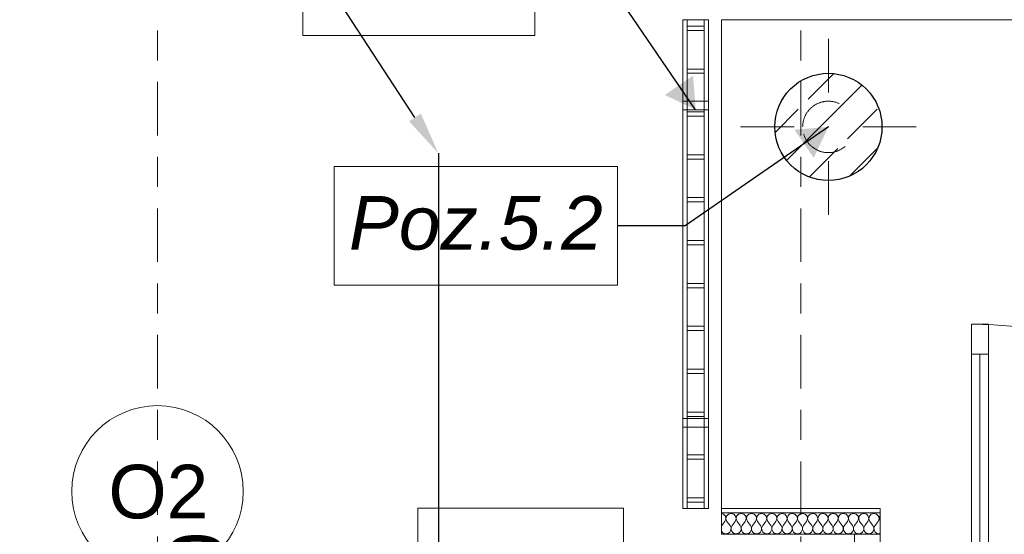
# Model space of a CAD drawing. Header units: millimetres. Extents: x -52968 to 399385, y -141133 to 110561.
# Tile 87 of 146: x 70184 to 72480, y -98408 to -97208. Entities that reach past the tile are written whole.
import ezdxf
from ezdxf import colors
from ezdxf.entities.mleader import LeaderData, LeaderLine
from ezdxf.math import Vec2, Vec3

# ---------------------------------------------------------------- set-up
doc = ezdxf.new("R2010")
doc.units = ezdxf.units.MM
doc.linetypes.add('SIM-Wegliniec-21.07.2025-Parter$0$Przerywana', pattern=[240, 120, -120])
doc.linetypes.add('SIM-Wegliniec-21.07.2025-Parter$0$Przerywana podwójnie', pattern=[295, 125, -50, 70, -50])
doc.layers.add('_xref', color=250, linetype='Continuous')
for name, color, linetype, lineweight in [('RR_IWK_opisy', 7, 'Continuous', 0), ('RR_ks_podposadzkowa', 32, 'Kanalizacja', 30), ('SIM-Wegliniec-21.07.2025-Parter$0$Nowe_A-Balustrady_Nr_pióra__11', 250, 'Continuous', 0), ('SIM-Wegliniec-21.07.2025-Parter$0$Nowe_A-Balustrady_Nr_pióra__91', 250, 'Continuous', 0), ('SIM-Wegliniec-21.07.2025-Parter$0$Nowe_A-Dach Wejście_Nr_pióra__89', 250, 'Continuous', 0), ('SIM-Wegliniec-21.07.2025-Parter$0$Nowe_A-Konstrukcja Opis_Nr_pióra__58', 250, 'Continuous', 0), ('SIM-Wegliniec-21.07.2025-Parter$0$Nowe_A-Konstrukcja Opis_Nr_pióra__78', 250, 'Continuous', 0), ('SIM-Wegliniec-21.07.2025-Parter$0$Nowe_A-Opisy-Ściany_Nr_pióra__1', 250, 'Continuous', 0), ('SIM-Wegliniec-21.07.2025-Parter$0$Nowe_A-Osi_Nr_pióra__20', 250, 'Continuous', 0), ('SIM-Wegliniec-21.07.2025-Parter$0$Nowe_A-Schody _Nr_pióra__71', 250, 'Continuous', 0), ('SIM-Wegliniec-21.07.2025-Parter$0$Nowe_A-Strop-Wejście_Nr_pióra__89', 250, 'Continuous', 0), ('SIM-Wegliniec-21.07.2025-Parter$0$Nowe_A-Słupy', 250, 'Continuous', 0), ('SIM-Wegliniec-21.07.2025-Parter$0$Nowe_A-Słupy_Nr_pióra__20', 250, 'Continuous', 0), ('SIM-Wegliniec-21.07.2025-Parter$0$Nowe_A-Słupy_Nr_pióra__28', 250, 'Continuous', 0), ('SIM-Wegliniec-21.07.2025-Parter$0$Nowe_A-Słupy_Nr_pióra__88', 250, 'Continuous', 0), ('SIM-Wegliniec-21.07.2025-Parter$0$Nowe_A-Ściany-Zewnętrzne', 250, 'Continuous', 0), ('SIM-Wegliniec-21.07.2025-Parter$0$Nowe_A-Ściany-Zewnętrzne_Nr_pióra__174', 250, 'Continuous', 0), ('SIM-Wegliniec-21.07.2025-Parter$0$Nowe_A-Ściany-Zewnętrzne_Nr_pióra__47', 250, 'Continuous', 0), ('SIM-Wegliniec-21.07.2025-Parter$0$Nowe_A-Ściany-Zewnętrzne_Nr_pióra__67', 250, 'Continuous', 0), ('SIM-Wegliniec-21.07.2025-Parter$0$Nowe_Drzwi Archicad_Nr_pióra__3', 250, 'Continuous', 0), ('SIM-Wegliniec-21.07.2025-Parter$0$Nowe_Znaczniki okien Archicada_Nr_pióra__2', 250, 'Continuous', 0), ('SIM-Wegliniec-21.07.2025-Parter$0$Nowe_Znaczniki okien Archicada_Nr_pióra__7', 250, 'Continuous', 0)]:
    doc.layers.add(name, color=color, linetype=linetype, lineweight=lineweight)
doc.styles.add('Garamond', font='GARA.TTF')
doc.styles.add('SIM-Wegliniec-21.07.2025-Parter$0$STYL_AUTOMATYCZNY_1', font='arial.ttf')
doc.styles.add('SIM-Wegliniec-21.07.2025-Parter$0$STYL_AUTOMATYCZNY_3', font='arial.ttf')
doc.styles.get("Standard").update_dxf_attribs({"font": 'arial.ttf'})
doc.linetypes.add('Kanalizacja', pattern='A,25,0,["◄",Standard,S=5,R=0,X=-5,Y=-2.5],0', length=25)
doc.dimstyles.new('SIM-Wegliniec-21.07.2025-Parter$0$STYL_AUTOMATYCZNY__9', dxfattribs={"dimtxt": 0.18, "dimasz": 76, "dimexe": 0.18, "dimexo": 0.0625, "dimgap": 0, "dimtad": 0, "dimtih": 1, "dimtoh": 1, "dimdec": 4, "dimzin": 0, "dimdsep": 46, "dimcen": 0.09, "dimadec": 0, "dimazin": 0, "dimtfac": 1, "dimtdec": 4, "dimtmove": 0, "dimatfit": 3, "dimldrblk": 'SIM-Wegliniec-21.07.2025-Parter$0$ARROWHEAD_16', "dimfxl": 1, "dimtolj": 1, "dimtzin": 0, "dimarcsym": 0})

# ---------------------------------------------------------------- blocks, each defined once
blk = doc.blocks.new('SIM-Wegliniec-21.07.2025-Parter$0$ARROWHEAD_16')
at = {"linetype": 'Continuous', "lineweight": 0}
blk.add_hatch(color=0, dxfattribs=at).paths.add_polyline_path([(-0.9093, 0.525), (0, 0), (-0.9093, -0.525)])
at = {"color": 0, "linetype": 'Continuous', "lineweight": 0}
blk.add_line((0, 0), (-1, 0), dxfattribs=at)
blk = doc.blocks.new('SIM-Wegliniec-21.07.2025-Parter')
at = {"layer": 'SIM-Wegliniec-21.07.2025-Parter$0$Nowe_A-Słupy', "linetype": 'Continuous', "lineweight": 0}
h = blk.add_hatch(dxfattribs=at)
h.set_pattern_fill('Beton_zbrojony', color=256, style=0, pattern_type=2)
h.set_pattern_definition([(45, (0, 0), (-91.92388, 91.92388), []), (45, (-45.96, 45.96), (-91.92388, 91.92388), [97.5, -32.5])])
h.paths.add_polyline_path([(71944.6, -97457.6, 0.414214), (72069.6, -97582.6, 0.414214), (72194.6, -97457.6, 0.414214), (72069.6, -97332.6, 0.414214)])
at = {"layer": 'SIM-Wegliniec-21.07.2025-Parter$0$Nowe_A-Ściany-Zewnętrzne', "linetype": 'Continuous', "lineweight": 0, "true_color": 0x000000}
h = blk.add_hatch(dxfattribs=at)
h.set_pattern_fill('Tynk', color=18, style=0, pattern_type=2)
h.set_pattern_definition([(0, (0, 0), (0, 86.60254), [0, -50]), (0, (25, 43.3), (0, 86.60254), [0, -50])])
h.paths.add_polyline_path([(72190.1, -98347.6), (71820.1, -98347.6), (71820.1, -98357.6), (72190.1, -98357.6)])
at = {"layer": 'SIM-Wegliniec-21.07.2025-Parter$0$Nowe_A-Balustrady_Nr_pióra__11', "linetype": 'Continuous', "lineweight": 13, "flags": 128}
for points in [[(71740.1, -97232.6), (71780.1, -97232.6), (71780.1, -97222.6), (71740.1, -97222.6)], [(71740.1, -97332.6), (71780.1, -97332.6), (71780.1, -97322.6), (71740.1, -97322.6)], [(71740.1, -97432.6), (71780.1, -97432.6), (71780.1, -97422.6), (71740.1, -97422.6)], [(71740.1, -97532.6), (71780.1, -97532.6), (71780.1, -97522.6), (71740.1, -97522.6)], [(71740.1, -97632.6), (71780.1, -97632.6), (71780.1, -97622.6), (71740.1, -97622.6)], [(71740.1, -97732.6), (71780.1, -97732.6), (71780.1, -97722.6), (71740.1, -97722.6)], [(71740.1, -97832.6), (71780.1, -97832.6), (71780.1, -97822.6), (71740.1, -97822.6)], [(71740.1, -97932.6), (71780.1, -97932.6), (71780.1, -97922.6), (71740.1, -97922.6)], [(71740.1, -98032.6), (71780.1, -98032.6), (71780.1, -98022.6), (71740.1, -98022.6)], [(71740.1, -98132.6), (71780.1, -98132.6), (71780.1, -98122.6), (71740.1, -98122.6)], [(71740.1, -98232.6), (71780.1, -98232.6), (71780.1, -98222.6), (71740.1, -98222.6)], [(71740.1, -98332.6), (71780.1, -98332.6), (71780.1, -98322.6), (71740.1, -98322.6)]]:
    blk.add_lwpolyline(points, close=True, dxfattribs=at)
at = {"layer": 'SIM-Wegliniec-21.07.2025-Parter$0$Nowe_A-Balustrady_Nr_pióra__91', "linetype": 'Continuous', "lineweight": 13, "flags": 128}
for points in [[(71730.1, -98347.6), (71790.1, -98347.6), (71790.1, -97207.6), (71730.1, -97207.6)], [(71740.1, -98347.6), (71780.1, -98347.6), (71780.1, -97207.6), (71740.1, -97207.6)], [(71730.1, -97417.6), (71790.1, -97417.6), (71790.1, -97397.6), (71730.1, -97397.6)], [(71730.1, -98157.6), (71790.1, -98157.6), (71790.1, -98137.6), (71730.1, -98137.6)]]:
    blk.add_lwpolyline(points, close=True, dxfattribs=at)
at = {"layer": 'SIM-Wegliniec-21.07.2025-Parter$0$Nowe_A-Dach Wejście_Nr_pióra__89', "linetype": 'Continuous', "lineweight": 13, "flags": 128}
blk.add_lwpolyline([(71820.1, -98407.6), (72190.1, -98407.6), (72190.1, -98917.6), (76249.7, -98917.6), (76249.7, -97207.5), (71820.1, -97207.6)], close=True, dxfattribs=at)
at = {"layer": 'SIM-Wegliniec-21.07.2025-Parter$0$Nowe_A-Konstrukcja Opis_Nr_pióra__58', "linetype": 'Continuous', "lineweight": 13, "flags": 128}
blk.add_lwpolyline([(70916.8, -97550.1), (71578.1, -97550.1), (71578.1, -97826.5), (70916.8, -97826.5)], close=True, dxfattribs=at)
at = {"layer": 'SIM-Wegliniec-21.07.2025-Parter$0$Nowe_A-Konstrukcja Opis_Nr_pióra__78', "linetype": 'Continuous', "lineweight": 13, "flags": 128}
blk.add_lwpolyline([(70844.4, -96968), (71384.8, -96968), (71384.8, -97244.4), (70844.4, -97244.4)], close=True, dxfattribs=at)
at = {"layer": 'SIM-Wegliniec-21.07.2025-Parter$0$Nowe_A-Opisy-Ściany_Nr_pióra__1', "linetype": 'Continuous', "lineweight": 13, "flags": 128}
blk.add_lwpolyline([(71111.9, -98346.4), (71592, -98346.4), (71592, -98662.1), (71111.9, -98662.1)], close=True, dxfattribs=at)
at = {"layer": 'SIM-Wegliniec-21.07.2025-Parter$0$Nowe_A-Osi_Nr_pióra__20', "linetype": 'SIM-Wegliniec-21.07.2025-Parter$0$Przerywana podwójnie', "lineweight": 13}
for p, q in [((70505.1, -95582.5), (70505.1, -117792.3)), ((72005.1, -95582.5), (72005.1, -117792.3))]:
    blk.add_line(p, q, dxfattribs=at)
at = {"layer": 'SIM-Wegliniec-21.07.2025-Parter$0$Nowe_A-Strop-Wejście_Nr_pióra__89', "linetype": 'Continuous', "lineweight": 13, "flags": 128}
blk.add_lwpolyline([(71820.1, -97207.6), (71820.1, -98407.6), (72130.1, -98407.6), (72130.1, -98917.6), (74230.1, -98917.6), (81725.5, -98917.6), (83880.1, -98917.4), (83880.1, -98407.6), (84190.1, -98407.6), (84190.1, -97287.1), (83477.1, -97287.4), (74230.1, -97287.6), (74230.1, -95807.6), (72530.1, -95807.6), (72530.1, -97207.6)], close=True, dxfattribs=at)
at = {"layer": 'SIM-Wegliniec-21.07.2025-Parter$0$Nowe_A-Słupy_Nr_pióra__20', "linetype": 'Continuous', "lineweight": 13}
for p, q in [((72069.6, -97377.6), (72069.6, -97252.6)), ((71989.6, -97457.6), (71864.6, -97457.6)), ((72149.6, -97457.6), (72274.6, -97457.6)), ((72069.6, -97537.6), (72069.6, -97662.6))]:
    blk.add_line(p, q, dxfattribs=at)
blk.add_point((72069.6, -97457.6), dxfattribs=at)
at = {"layer": 'SIM-Wegliniec-21.07.2025-Parter$0$Nowe_A-Słupy_Nr_pióra__28', "linetype": 'Continuous', "lineweight": 25, "flags": 128}
blk.add_lwpolyline([(71944.6, -97457.6, -0.414214), (72069.6, -97332.6, -0.414214), (72194.6, -97457.6, -0.414214), (72069.6, -97582.6, -0.414214)], format="xyb", close=True, dxfattribs=at)
at = {"layer": 'SIM-Wegliniec-21.07.2025-Parter$0$Nowe_A-Słupy_Nr_pióra__88', "linetype": 'SIM-Wegliniec-21.07.2025-Parter$0$Przerywana', "lineweight": 13, "flags": 128}
blk.add_lwpolyline([(72009.6, -97457.6, -0.414214), (72069.6, -97397.6, -0.414214), (72129.6, -97457.6, -0.414214), (72069.6, -97517.6, -0.414214)], format="xyb", close=True, dxfattribs=at)
at = {"layer": 'SIM-Wegliniec-21.07.2025-Parter$0$Nowe_A-Ściany-Zewnętrzne_Nr_pióra__174', "linetype": 'Continuous', "lineweight": 5}
for p, q in [((71825, -98360.5), (71820.1, -98359.1)), ((71829.4, -98365.3), (71825, -98360.5)), ((71836.3, -98360.5), (71831.9, -98365.3)), ((71842.5, -98358.8), (71836.3, -98360.5)), ((71848.8, -98360.5), (71842.5, -98358.8)), ((71853.2, -98365.3), (71848.8, -98360.5)), ((71860.1, -98360.5), (71855.7, -98365.3)), ((71866.4, -98358.8), (71860.1, -98360.5)), ((71872.6, -98360.5), (71866.4, -98358.8)), ((71877, -98365.3), (71872.6, -98360.5)), ((71883.9, -98360.5), (71879.5, -98365.3)), ((71890.2, -98358.8), (71883.9, -98360.5)), ((71896.4, -98360.5), (71890.2, -98358.8)), ((71900.8, -98365.3), (71896.4, -98360.5)), ((71907.7, -98360.5), (71903.3, -98365.3)), ((71914, -98358.8), (71907.7, -98360.5)), ((71920.2, -98360.5), (71914, -98358.8)), ((71924.6, -98365.3), (71920.2, -98360.5)), ((71931.5, -98360.5), (71927.1, -98365.3)), ((71937.8, -98358.8), (71931.5, -98360.5)), ((71944, -98360.5), (71937.8, -98358.8)), ((71948.4, -98365.3), (71944, -98360.5)), ((71955.3, -98360.5), (71950.9, -98365.3)), ((71961.6, -98358.8), (71955.3, -98360.5)), ((71967.9, -98360.5), (71961.6, -98358.8)), ((71972.2, -98365.3), (71967.9, -98360.5)), ((71979.1, -98360.5), (71974.8, -98365.3)), ((71985.4, -98358.8), (71979.1, -98360.5)), ((71991.7, -98360.5), (71985.4, -98358.8)), ((71996.1, -98365.3), (71991.7, -98360.5)), ((72003, -98360.5), (71998.6, -98365.3)), ((72009.2, -98358.8), (72003, -98360.5)), ((72015.5, -98360.5), (72009.2, -98358.8)), ((72019.9, -98365.3), (72015.5, -98360.5)), ((72026.8, -98360.5), (72022.4, -98365.3)), ((72033, -98358.8), (72026.8, -98360.5)), ((72039.3, -98360.5), (72033, -98358.8)), ((72043.7, -98365.3), (72039.3, -98360.5)), ((72050.6, -98360.5), (72046.2, -98365.3)), ((72056.8, -98358.8), (72050.6, -98360.5)), ((72063.1, -98360.5), (72056.8, -98358.8)), ((72067.5, -98365.3), (72063.1, -98360.5)), ((72074.4, -98360.5), (72070, -98365.3)), ((72080.6, -98358.8), (72074.4, -98360.5)), ((72086.9, -98360.5), (72080.6, -98358.8)), ((72091.3, -98365.3), (72086.9, -98360.5)), ((72098.2, -98360.5), (72093.8, -98365.3)), ((72104.5, -98358.8), (72098.2, -98360.5)), ((72110.7, -98360.5), (72104.5, -98358.8)), ((72115.1, -98365.3), (72110.7, -98360.5)), ((72122, -98360.5), (72117.6, -98365.3)), ((72128.3, -98358.8), (72122, -98360.5)), ((72134.5, -98360.5), (72128.3, -98358.8)), ((72138.9, -98365.3), (72134.5, -98360.5)), ((72145.8, -98360.5), (72141.4, -98365.3)), ((72152.1, -98358.8), (72145.8, -98360.5)), ((72158.3, -98360.5), (72152.1, -98358.8)), ((72162.7, -98365.3), (72158.3, -98360.5)), ((72169.6, -98360.5), (72165.2, -98365.3)), ((72175.9, -98358.8), (72169.6, -98360.5)), ((72182.1, -98360.5), (72175.9, -98358.8)), ((72186.5, -98365.3), (72182.1, -98360.5)), ((71828.3, -98377.8), (71821.1, -98387.3)), ((71828.3, -98377.8), (71830.6, -98371.7)), ((71830.6, -98371.7), (71829.4, -98365.3)), ((71831.9, -98365.3), (71830.7, -98371.7)), ((71830.7, -98371.7), (71833, -98377.8)), ((71833, -98377.8), (71840.2, -98387.3)), ((71852.1, -98377.8), (71844.9, -98387.3)), ((71852.1, -98377.8), (71854.4, -98371.7)), ((71854.4, -98371.7), (71853.2, -98365.3)), ((71855.7, -98365.3), (71854.5, -98371.7)), ((71854.5, -98371.7), (71856.8, -98377.8)), ((71856.8, -98377.8), (71864, -98387.3)), ((71875.9, -98377.8), (71868.7, -98387.3)), ((71875.9, -98377.8), (71878.2, -98371.7)), ((71878.2, -98371.7), (71877, -98365.3)), ((71879.5, -98365.3), (71878.3, -98371.7)), ((71878.3, -98371.7), (71880.6, -98377.8)), ((71880.6, -98377.8), (71887.8, -98387.3)), ((71899.7, -98377.8), (71892.5, -98387.3)), ((71899.7, -98377.8), (71902, -98371.7)), ((71902, -98371.7), (71900.8, -98365.3)), ((71903.3, -98365.3), (71902.1, -98371.7)), ((71902.1, -98371.7), (71904.5, -98377.8)), ((71904.5, -98377.8), (71911.6, -98387.3)), ((71923.5, -98377.8), (71916.4, -98387.3)), ((71923.5, -98377.8), (71925.8, -98371.7)), ((71925.8, -98371.7), (71924.6, -98365.3)), ((71927.1, -98365.3), (71925.9, -98371.7)), ((71925.9, -98371.7), (71928.3, -98377.8)), ((71928.3, -98377.8), (71935.4, -98387.3)), ((71947.3, -98377.8), (71940.2, -98387.3)), ((71947.3, -98377.8), (71949.6, -98371.7)), ((71949.6, -98371.7), (71948.4, -98365.3)), ((71950.9, -98365.3), (71949.7, -98371.7)), ((71949.7, -98371.7), (71952.1, -98377.8)), ((71952.1, -98377.8), (71959.2, -98387.3)), ((71971.1, -98377.8), (71964, -98387.3)), ((71971.1, -98377.8), (71973.5, -98371.7)), ((71973.5, -98371.7), (71972.2, -98365.3)), ((71974.8, -98365.3), (71973.5, -98371.7)), ((71973.5, -98371.7), (71975.9, -98377.8)), ((71975.9, -98377.8), (71983, -98387.3)), ((71994.9, -98377.8), (71987.8, -98387.3)), ((71994.9, -98377.8), (71997.3, -98371.7)), ((71997.3, -98371.7), (71996.1, -98365.3)), ((71998.6, -98365.3), (71997.4, -98371.7)), ((71997.4, -98371.7), (71999.7, -98377.8)), ((71999.7, -98377.8), (72006.8, -98387.3)), ((72018.7, -98377.8), (72011.6, -98387.3)), ((72018.7, -98377.8), (72021.1, -98371.7)), ((72021.1, -98371.7), (72019.9, -98365.3)), ((72022.4, -98365.3), (72021.2, -98371.7)), ((72021.2, -98371.7), (72023.5, -98377.8)), ((72023.5, -98377.8), (72030.6, -98387.3)), ((72042.5, -98377.8), (72035.4, -98387.3)), ((72042.5, -98377.8), (72044.9, -98371.7)), ((72044.9, -98371.7), (72043.7, -98365.3)), ((72046.2, -98365.3), (72045, -98371.7)), ((72045, -98371.7), (72047.3, -98377.8)), ((72047.3, -98377.8), (72054.5, -98387.3)), ((72066.4, -98377.8), (72059.2, -98387.3)), ((72066.4, -98377.8), (72068.7, -98371.7)), ((72068.7, -98371.7), (72067.5, -98365.3)), ((72070, -98365.3), (72068.8, -98371.7)), ((72068.8, -98371.7), (72071.1, -98377.8)), ((72071.1, -98377.8), (72078.3, -98387.3)), ((72090.2, -98377.8), (72083, -98387.3)), ((72090.2, -98377.8), (72092.5, -98371.7)), ((72092.5, -98371.7), (72091.3, -98365.3)), ((72093.8, -98365.3), (72092.6, -98371.7)), ((72092.6, -98371.7), (72094.9, -98377.8)), ((72094.9, -98377.8), (72102.1, -98387.3)), ((72114, -98377.8), (72106.8, -98387.3)), ((72114, -98377.8), (72116.3, -98371.7)), ((72116.3, -98371.7), (72115.1, -98365.3)), ((72117.6, -98365.3), (72116.4, -98371.7)), ((72116.4, -98371.7), (72118.7, -98377.8)), ((72118.7, -98377.8), (72125.9, -98387.3)), ((72137.8, -98377.8), (72130.6, -98387.3)), ((72137.8, -98377.8), (72140.1, -98371.7)), ((72140.1, -98371.7), (72138.9, -98365.3)), ((72141.4, -98365.3), (72140.2, -98371.7)), ((72140.2, -98371.7), (72142.5, -98377.8)), ((72142.5, -98377.8), (72149.7, -98387.3)), ((72161.6, -98377.8), (72154.5, -98387.3)), ((72161.6, -98377.8), (72163.9, -98371.7)), ((72163.9, -98371.7), (72162.7, -98365.3)), ((72165.2, -98365.3), (72164, -98371.7)), ((72164, -98371.7), (72166.4, -98377.8)), ((72166.4, -98377.8), (72173.5, -98387.3)), ((72185.4, -98377.8), (72178.3, -98387.3)), ((72185.4, -98377.8), (72187.7, -98371.7)), ((72187.7, -98371.7), (72186.5, -98365.3)), ((72189, -98365.3), (72187.8, -98371.7)), ((72187.8, -98371.7), (72190.1, -98377.6)), ((72190.1, -98364.2), (72189, -98365.3)), ((71821.1, -98387.3), (71820.1, -98389.2)), ((71820.1, -98399.9), (71821.9, -98402.5)), ((71821.9, -98402.5), (71824.4, -98404.6)), ((71824.4, -98404.6), (71827.4, -98405.9)), ((71827.4, -98405.9), (71830.6, -98406.4)), ((71830.6, -98406.4), (71833.9, -98405.9)), ((71833.9, -98405.9), (71836.9, -98404.6)), ((71836.9, -98404.6), (71839.4, -98402.5)), ((71839.4, -98402.5), (71841.3, -98399.8)), ((71841.8, -98390.2), (71840.2, -98387.3)), ((71841.3, -98399.8), (71842.3, -98396.7)), ((71842.5, -98393.4), (71841.8, -98390.2)), ((71842.3, -98396.7), (71842.5, -98393.4)), ((71843.3, -98390.2), (71842.6, -98393.4)), ((71842.6, -98393.4), (71842.8, -98396.7)), ((71842.8, -98396.7), (71843.8, -98399.8)), ((71844.9, -98387.3), (71843.3, -98390.2)), ((71843.8, -98399.8), (71845.7, -98402.5)), ((71845.7, -98402.5), (71848.2, -98404.6)), ((71848.2, -98404.6), (71851.2, -98405.9)), ((71851.2, -98405.9), (71854.5, -98406.4)), ((71854.5, -98406.4), (71857.7, -98405.9)), ((71857.7, -98405.9), (71860.7, -98404.6)), ((71860.7, -98404.6), (71863.2, -98402.5)), ((71863.2, -98402.5), (71865.1, -98399.8)), ((71865.6, -98390.2), (71864, -98387.3)), ((71865.1, -98399.8), (71866.1, -98396.7)), ((71866.3, -98393.4), (71865.6, -98390.2)), ((71866.1, -98396.7), (71866.3, -98393.4)), ((71867.1, -98390.2), (71866.4, -98393.4)), ((71866.4, -98393.4), (71866.6, -98396.7)), ((71866.6, -98396.7), (71867.6, -98399.8)), ((71868.7, -98387.3), (71867.1, -98390.2)), ((71867.6, -98399.8), (71869.5, -98402.5)), ((71869.5, -98402.5), (71872, -98404.6)), ((71872, -98404.6), (71875, -98405.9)), ((71875, -98405.9), (71878.3, -98406.4)), ((71878.3, -98406.4), (71881.5, -98405.9)), ((71881.5, -98405.9), (71884.5, -98404.6)), ((71884.5, -98404.6), (71887, -98402.5)), ((71887, -98402.5), (71888.9, -98399.8)), ((71889.4, -98390.2), (71887.8, -98387.3)), ((71888.9, -98399.8), (71890, -98396.7)), ((71890.1, -98393.4), (71889.4, -98390.2)), ((71890, -98396.7), (71890.1, -98393.4)), ((71891, -98390.2), (71890.2, -98393.4)), ((71890.2, -98393.4), (71890.4, -98396.7)), ((71890.4, -98396.7), (71891.4, -98399.8)), ((71892.5, -98387.3), (71891, -98390.2)), ((71891.4, -98399.8), (71893.3, -98402.5)), ((71893.3, -98402.5), (71895.8, -98404.6)), ((71895.8, -98404.6), (71898.8, -98405.9)), ((71898.8, -98405.9), (71902.1, -98406.4)), ((71902.1, -98406.4), (71905.3, -98405.9)), ((71905.3, -98405.9), (71908.3, -98404.6)), ((71908.3, -98404.6), (71910.9, -98402.5)), ((71910.9, -98402.5), (71912.7, -98399.8)), ((71913.2, -98390.2), (71911.6, -98387.3)), ((71912.7, -98399.8), (71913.8, -98396.7)), ((71913.9, -98393.4), (71913.2, -98390.2)), ((71913.8, -98396.7), (71913.9, -98393.4)), ((71914.8, -98390.2), (71914, -98393.4)), ((71914, -98393.4), (71914.2, -98396.7)), ((71914.2, -98396.7), (71915.2, -98399.8)), ((71916.4, -98387.3), (71914.8, -98390.2)), ((71915.2, -98399.8), (71917.1, -98402.5)), ((71917.1, -98402.5), (71919.6, -98404.6)), ((71919.6, -98404.6), (71922.6, -98405.9)), ((71922.6, -98405.9), (71925.9, -98406.4)), ((71925.9, -98406.4), (71929.1, -98405.9)), ((71929.1, -98405.9), (71932.1, -98404.6)), ((71932.1, -98404.6), (71934.7, -98402.5)), ((71934.7, -98402.5), (71936.5, -98399.8)), ((71937, -98390.2), (71935.4, -98387.3)), ((71936.5, -98399.8), (71937.6, -98396.7)), ((71937.7, -98393.4), (71937, -98390.2)), ((71937.6, -98396.7), (71937.7, -98393.4)), ((71938.6, -98390.2), (71937.8, -98393.4)), ((71937.8, -98393.4), (71938, -98396.7)), ((71938, -98396.7), (71939, -98399.8)), ((71940.2, -98387.3), (71938.6, -98390.2)), ((71939, -98399.8), (71940.9, -98402.5)), ((71940.9, -98402.5), (71943.4, -98404.6)), ((71943.4, -98404.6), (71946.4, -98405.9)), ((71946.4, -98405.9), (71949.7, -98406.4)), ((71949.7, -98406.4), (71952.9, -98405.9)), ((71952.9, -98405.9), (71955.9, -98404.6)), ((71955.9, -98404.6), (71958.5, -98402.5)), ((71958.5, -98402.5), (71960.3, -98399.8)), ((71960.8, -98390.2), (71959.2, -98387.3)), ((71960.3, -98399.8), (71961.4, -98396.7)), ((71961.5, -98393.4), (71960.8, -98390.2)), ((71961.4, -98396.7), (71961.5, -98393.4)), ((71962.4, -98390.2), (71961.6, -98393.4)), ((71961.6, -98393.4), (71961.8, -98396.7)), ((71961.8, -98396.7), (71962.9, -98399.8)), ((71964, -98387.3), (71962.4, -98390.2)), ((71962.9, -98399.8), (71964.7, -98402.5)), ((71964.7, -98402.5), (71967.2, -98404.6)), ((71967.2, -98404.6), (71970.2, -98405.9)), ((71970.2, -98405.9), (71973.5, -98406.4)), ((71973.5, -98406.4), (71976.8, -98405.9)), ((71976.8, -98405.9), (71979.8, -98404.6)), ((71979.8, -98404.6), (71982.3, -98402.5)), ((71982.3, -98402.5), (71984.1, -98399.8)), ((71984.6, -98390.2), (71983, -98387.3)), ((71984.1, -98399.8), (71985.2, -98396.7)), ((71985.4, -98393.4), (71984.6, -98390.2)), ((71985.2, -98396.7), (71985.4, -98393.4)), ((71986.2, -98390.2), (71985.5, -98393.4)), ((71985.5, -98393.4), (71985.6, -98396.7)), ((71985.6, -98396.7), (71986.7, -98399.8)), ((71987.8, -98387.3), (71986.2, -98390.2)), ((71986.7, -98399.8), (71988.5, -98402.5)), ((71988.5, -98402.5), (71991, -98404.6)), ((71991, -98404.6), (71994.1, -98405.9)), ((71994.1, -98405.9), (71997.3, -98406.4)), ((71997.3, -98406.4), (72000.6, -98405.9)), ((72000.6, -98405.9), (72003.6, -98404.6)), ((72003.6, -98404.6), (72006.1, -98402.5)), ((72006.1, -98402.5), (72008, -98399.8)), ((72008.4, -98390.2), (72006.8, -98387.3)), ((72008, -98399.8), (72009, -98396.7)), ((72009.2, -98393.4), (72008.4, -98390.2)), ((72009, -98396.7), (72009.2, -98393.4)), ((72010, -98390.2), (72009.3, -98393.4)), ((72009.3, -98393.4), (72009.4, -98396.7)), ((72009.4, -98396.7), (72010.5, -98399.8)), ((72011.6, -98387.3), (72010, -98390.2)), ((72010.5, -98399.8), (72012.3, -98402.5)), ((72012.3, -98402.5), (72014.9, -98404.6)), ((72014.9, -98404.6), (72017.9, -98405.9)), ((72017.9, -98405.9), (72021.1, -98406.4)), ((72021.1, -98406.4), (72024.4, -98405.9)), ((72024.4, -98405.9), (72027.4, -98404.6)), ((72027.4, -98404.6), (72029.9, -98402.5)), ((72029.9, -98402.5), (72031.8, -98399.8)), ((72032.2, -98390.2), (72030.6, -98387.3)), ((72031.8, -98399.8), (72032.8, -98396.7)), ((72033, -98393.4), (72032.2, -98390.2)), ((72032.8, -98396.7), (72033, -98393.4)), ((72033.8, -98390.2), (72033.1, -98393.4)), ((72033.1, -98393.4), (72033.2, -98396.7)), ((72033.2, -98396.7), (72034.3, -98399.8)), ((72035.4, -98387.3), (72033.8, -98390.2)), ((72034.3, -98399.8), (72036.1, -98402.5)), ((72036.1, -98402.5), (72038.7, -98404.6)), ((72038.7, -98404.6), (72041.7, -98405.9)), ((72041.7, -98405.9), (72044.9, -98406.4)), ((72044.9, -98406.4), (72048.2, -98405.9)), ((72048.2, -98405.9), (72051.2, -98404.6)), ((72051.2, -98404.6), (72053.7, -98402.5)), ((72053.7, -98402.5), (72055.6, -98399.8)), ((72056, -98390.2), (72054.5, -98387.3)), ((72055.6, -98399.8), (72056.6, -98396.7)), ((72056.8, -98393.4), (72056, -98390.2)), ((72056.6, -98396.7), (72056.8, -98393.4)), ((72057.6, -98390.2), (72056.9, -98393.4)), ((72056.9, -98393.4), (72057, -98396.7)), ((72057, -98396.7), (72058.1, -98399.8)), ((72059.2, -98387.3), (72057.6, -98390.2)), ((72058.1, -98399.8), (72059.9, -98402.5)), ((72059.9, -98402.5), (72062.5, -98404.6)), ((72062.5, -98404.6), (72065.5, -98405.9)), ((72065.5, -98405.9), (72068.7, -98406.4)), ((72068.7, -98406.4), (72072, -98405.9)), ((72072, -98405.9), (72075, -98404.6)), ((72075, -98404.6), (72077.5, -98402.5)), ((72077.5, -98402.5), (72079.4, -98399.8)), ((72079.9, -98390.2), (72078.3, -98387.3)), ((72079.4, -98399.8), (72080.4, -98396.7)), ((72080.6, -98393.4), (72079.9, -98390.2)), ((72080.4, -98396.7), (72080.6, -98393.4)), ((72081.4, -98390.2), (72080.7, -98393.4)), ((72080.7, -98393.4), (72080.8, -98396.7)), ((72080.8, -98396.7), (72081.9, -98399.8)), ((72083, -98387.3), (72081.4, -98390.2)), ((72081.9, -98399.8), (72083.8, -98402.5)), ((72083.8, -98402.5), (72086.3, -98404.6)), ((72086.3, -98404.6), (72089.3, -98405.9)), ((72089.3, -98405.9), (72092.5, -98406.4)), ((72092.5, -98406.4), (72095.8, -98405.9)), ((72095.8, -98405.9), (72098.8, -98404.6)), ((72098.8, -98404.6), (72101.3, -98402.5)), ((72101.3, -98402.5), (72103.2, -98399.8)), ((72103.7, -98390.2), (72102.1, -98387.3)), ((72103.2, -98399.8), (72104.2, -98396.7)), ((72104.4, -98393.4), (72103.7, -98390.2)), ((72104.2, -98396.7), (72104.4, -98393.4)), ((72105.2, -98390.2), (72104.5, -98393.4)), ((72104.5, -98393.4), (72104.7, -98396.7)), ((72104.7, -98396.7), (72105.7, -98399.8)), ((72106.8, -98387.3), (72105.2, -98390.2)), ((72105.7, -98399.8), (72107.6, -98402.5)), ((72107.6, -98402.5), (72110.1, -98404.6)), ((72110.1, -98404.6), (72113.1, -98405.9)), ((72113.1, -98405.9), (72116.4, -98406.4)), ((72116.4, -98406.4), (72119.6, -98405.9)), ((72119.6, -98405.9), (72122.6, -98404.6)), ((72122.6, -98404.6), (72125.1, -98402.5)), ((72125.1, -98402.5), (72127, -98399.8)), ((72127.5, -98390.2), (72125.9, -98387.3)), ((72127, -98399.8), (72128.1, -98396.7)), ((72128.2, -98393.4), (72127.5, -98390.2)), ((72128.1, -98396.7), (72128.2, -98393.4)), ((72129.1, -98390.2), (72128.3, -98393.4)), ((72128.3, -98393.4), (72128.5, -98396.7)), ((72128.5, -98396.7), (72129.5, -98399.8)), ((72130.6, -98387.3), (72129.1, -98390.2)), ((72129.5, -98399.8), (72131.4, -98402.5)), ((72131.4, -98402.5), (72133.9, -98404.6)), ((72133.9, -98404.6), (72136.9, -98405.9)), ((72136.9, -98405.9), (72140.2, -98406.4)), ((72140.2, -98406.4), (72143.4, -98405.9)), ((72143.4, -98405.9), (72146.4, -98404.6)), ((72146.4, -98404.6), (72149, -98402.5)), ((72149, -98402.5), (72150.8, -98399.8)), ((72151.3, -98390.2), (72149.7, -98387.3)), ((72150.8, -98399.8), (72151.9, -98396.7)), ((72152, -98393.4), (72151.3, -98390.2)), ((72151.9, -98396.7), (72152, -98393.4)), ((72152.9, -98390.2), (72152.1, -98393.4)), ((72152.1, -98393.4), (72152.3, -98396.7)), ((72152.3, -98396.7), (72153.3, -98399.8)), ((72154.5, -98387.3), (72152.9, -98390.2)), ((72153.3, -98399.8), (72155.2, -98402.5)), ((72155.2, -98402.5), (72157.7, -98404.6)), ((72157.7, -98404.6), (72160.7, -98405.9)), ((72160.7, -98405.9), (72164, -98406.4)), ((72164, -98406.4), (72167.2, -98405.9)), ((72167.2, -98405.9), (72170.2, -98404.6)), ((72170.2, -98404.6), (72172.8, -98402.5)), ((72172.8, -98402.5), (72174.6, -98399.8)), ((72175.1, -98390.2), (72173.5, -98387.3)), ((72174.6, -98399.8), (72175.7, -98396.7)), ((72175.8, -98393.4), (72175.1, -98390.2)), ((72175.7, -98396.7), (72175.8, -98393.4)), ((72176.7, -98390.2), (72175.9, -98393.4)), ((72175.9, -98393.4), (72176.1, -98396.7)), ((72176.1, -98396.7), (72177.1, -98399.8)), ((72178.3, -98387.3), (72176.7, -98390.2)), ((72177.1, -98399.8), (72179, -98402.5)), ((72179, -98402.5), (72181.5, -98404.6)), ((72181.5, -98404.6), (72184.5, -98405.9)), ((72184.5, -98405.9), (72187.8, -98406.4)), ((72187.8, -98406.4), (72190.1, -98406.1))]:
    blk.add_line(p, q, dxfattribs=at)
at = {"layer": 'SIM-Wegliniec-21.07.2025-Parter$0$Nowe_A-Ściany-Zewnętrzne_Nr_pióra__47', "linetype": 'Continuous', "lineweight": 15, "flags": 128}
for points in [[(72190.1, -98347.6), (71820.1, -98347.6)], [(71820.1, -98347.6), (71820.1, -98407.6)], [(72190.1, -98407.6), (72190.1, -98347.6)], [(71820.1, -98407.6), (72190.1, -98407.6)]]:
    blk.add_lwpolyline(points, dxfattribs=at)
at = {"layer": 'SIM-Wegliniec-21.07.2025-Parter$0$Nowe_A-Ściany-Zewnętrzne_Nr_pióra__67', "linetype": 'Continuous', "lineweight": 13}
blk.add_line((72190.1, -98357.6), (71820.1, -98357.6), dxfattribs=at)
at = {"layer": 'SIM-Wegliniec-21.07.2025-Parter$0$Nowe_Drzwi Archicad_Nr_pióra__3', "linetype": 'Continuous', "lineweight": 13}
for p, q in [((72403.1, -97917.6), (72403.1, -97987.6)), ((72443.1, -97917.6), (72403.1, -97917.6)), ((72443.1, -97987.6), (72443.1, -97917.6)), ((72403.1, -97987.6), (72403.1, -98847.6)), ((72423.1, -97987.6), (72403.1, -97987.6)), ((72403.1, -97987.6), (72443.1, -97987.6)), ((72423.1, -98847.6), (72423.1, -97987.6)), ((72423.1, -97987.6), (72423.1, -98847.6)), ((72443.1, -97987.6), (72423.1, -97987.6)), ((72423.1, -97987.6), (72423.1, -98847.6)), ((72443.1, -98847.6), (72443.1, -97987.6))]:
    blk.add_line(p, q, dxfattribs=at)
blk.add_arc((72403.1, -98917.6), 1000, 0, 90, dxfattribs=at)
at = {"layer": 'SIM-Wegliniec-21.07.2025-Parter$0$Nowe_Znaczniki okien Archicada_Nr_pióra__2', "linetype": 'Continuous', "lineweight": 13, "flags": 128}
blk.add_lwpolyline([(70705.1, -98307.6, 1), (70305.1, -98307.6, 1)], format="xyb", close=True, dxfattribs=at)
at = {"layer": 'SIM-Wegliniec-21.07.2025-Parter$0$Nowe_A-Konstrukcja Opis_Nr_pióra__58', "linetype": 'Continuous', "lineweight": 13, "insert": (71247.5, -97682.2), "char_height": 125, "attachment_point": 5, "rotation": 359.9999, "style": 'SIM-Wegliniec-21.07.2025-Parter$0$STYL_AUTOMATYCZNY_3'}
blk.add_mtext('\\A1;{\\pqc;\\fArial|b0|i1|c238|p0;\\W1.000000;Poz.5.\\fArial|b0|i1|c238|p0;\\W1.000000;2}', dxfattribs=at)
at = {"layer": 'SIM-Wegliniec-21.07.2025-Parter$0$Nowe_A-Schody _Nr_pióra__71', "lineweight": 13, "insert": (72170.1, -96547.6), "char_height": 175, "attachment_point": 2, "style": 'SIM-Wegliniec-21.07.2025-Parter$0$STYL_AUTOMATYCZNY_1'}
blk.add_mtext('\\A1;{\\pqc;\\pt0,3550;\\fArial|b0|i0|c238|p0;\\W1.000000;\\fArial|b0|i0|c238|p0;\\W1.000000;35,0\\fArial|b0|i0|c238|p0;\\W1.000000;\\A1{\\H.66x;\\S^  ;}\\fArial|b0|i0|c238|p0;\\W1.000000;\\fArial|b0|i0|c238|p0;\\W1.000000;\\fArial|b0|i0|c238|p0;\\W1.000000;\\fArial|b0|i0|c238|p0;\\W1.000000;\\A1{\\H.66x;\\S^  ;}\\fArial|b0|i0|c238|p0;\\W1.000000;\\fArial|b0|i0|c238|p0;\\W1.000000;\\fArial|b0|i0|c238|p0;\\W1.000000;\\fArial|b0|i0|c238|p0;\\W1.000000;\\A1{\\H.66x;\\S^  ;}\\fArial|b0|i0|c238|p0;\\W1.000000;}', dxfattribs=at)
at = {"layer": 'SIM-Wegliniec-21.07.2025-Parter$0$Nowe_Znaczniki okien Archicada_Nr_pióra__7', "lineweight": 13, "char_height": 125, "attachment_point": 7, "style": 'SIM-Wegliniec-21.07.2025-Parter$0$STYL_AUTOMATYCZNY_1'}
for s, insert, rotation in [('\\A1;{\\pql;\\pt0;\\fArial|b0|i0|c238|p0;\\W1.000000;130\\fArial|b0|i0|c238|p0;\\W1.000000;\\A1{\\H.66x;\\S^  ;}\\fArial|b0|i0|c238|p0;\\W1.000000;\\fArial|b0|i0|c238|p0;\\W1.000000;}', (70694.7, -98693.6), 90), ('\\A1;{\\pql;\\pt0;\\fArial|b0|i0|c238|p0;\\W1.000000;O2\\fArial|b0|i0|c238|p0;\\W1.000000;\\fArial|b0|i0|c238|p0;\\W1.000000;\\fArial|b0|i0|c238|p0;\\W1.000000;}', (70390.7, -98372.2), 0)]:
    blk.add_mtext(s, dxfattribs=dict(at, insert=insert, rotation=rotation))
at = {"layer": 'SIM-Wegliniec-21.07.2025-Parter$0$Nowe_A-Konstrukcja Opis_Nr_pióra__58', "linetype": 'Continuous', "lineweight": 13, "annotation_type": 0, "has_hookline": 1, "hookline_direction": 1, "text_width": 585.7, "horizontal_direction": (1, -1e-06, 0)}
blk.add_leader([(72069.6, -97457.6), (71735.9, -97688.3), (71578.1, -97688.3)], dimstyle='SIM-Wegliniec-21.07.2025-Parter$0$STYL_AUTOMATYCZNY__9', dxfattribs=at)
at = {"layer": 'SIM-Wegliniec-21.07.2025-Parter$0$Nowe_A-Konstrukcja Opis_Nr_pióra__78', "linetype": 'Continuous', "lineweight": 13, "annotation_type": 0, "has_hookline": 1, "hookline_direction": 1, "text_width": 489.5, "horizontal_direction": (1, 5e-06, 0)}
blk.add_leader([(71760.1, -97417.7), (71547.6, -97106.2), (71384.8, -97106.2)], dimstyle='SIM-Wegliniec-21.07.2025-Parter$0$STYL_AUTOMATYCZNY__9', dxfattribs=at)

msp = doc.modelspace()

# ---------------------------------------------------------------- block references
at = {"layer": '_xref'}
msp.add_blockref('SIM-Wegliniec-21.07.2025-Parter', (0, 0), dxfattribs=at)

# ---------------------------------------------------------------- next in the draw order: linework, layer by layer
at = {"layer": 'RR_ks_podposadzkowa', "ltscale": 50}
msp.add_line((71160.1, -97519.2), (71160.1, -111945.2), dxfattribs=at)

# ---------------------------------------------------------------- next in the draw order: leaders
at = {"layer": 'RR_IWK_opisy'}
ml = msp.add_multileader_mtext('Standard', dxfattribs=at)
ml.set_content('do przyłącza kanalizacji sanitarnej', color=256, style='Garamond')
ml.set_leader_properties()
ml.build(insert=Vec2(0, 0))
ml.multileader.update_dxf_attribs({"text_left_attachment_type": 6, "text_right_attachment_type": 6, "arrow_head_size": 100})
ctx = ml.context
ctx.base_point, ctx.char_height, ctx.arrow_head_size, ctx.plane_origin = Vec3(66834.8, -96967.2), 200, 100, Vec3(71232.1, -192705.3)
ctx.left_attachment, ctx.right_attachment, ctx.text_align_type = 6, 6, 2
notes = []
notes.append((ctx, [(0, (1, 1, 0), (70800.1, -96967.2), (-1, 0), 8, [(0, [(71160.1, -97519.2)], 0, [])])]))
ctx.mtext.insert, ctx.mtext.alignment = Vec3(70790.1, -96686.9), 3
ctx.mtext.has_bg_fill, ctx.mtext.bg_color, ctx.mtext.bg_scale_factor, ctx.mtext.bg_transparency, ctx.mtext.use_window_bg_color = 1, -1027028792, 1, 0, 1
for ctx, leaders in notes:
    for number, flags, end, landing, length, lines in leaders:
        leader = LeaderData()
        leader.index, (leader.has_last_leader_line, leader.has_dogleg_vector, leader.attachment_direction) = number, flags
        leader.last_leader_point, leader.dogleg_vector, leader.dogleg_length = Vec3(end), Vec3(landing), length
        for number, points, colour, breaks in lines:
            line = LeaderLine()
            line.index, line.vertices, line.color, line.breaks = number, Vec3.list(points), colors.encode_raw_color(colour), breaks
            leader.lines.append(line)
        ctx.leaders.append(leader)

doc.saveas('drawing.dxf')
